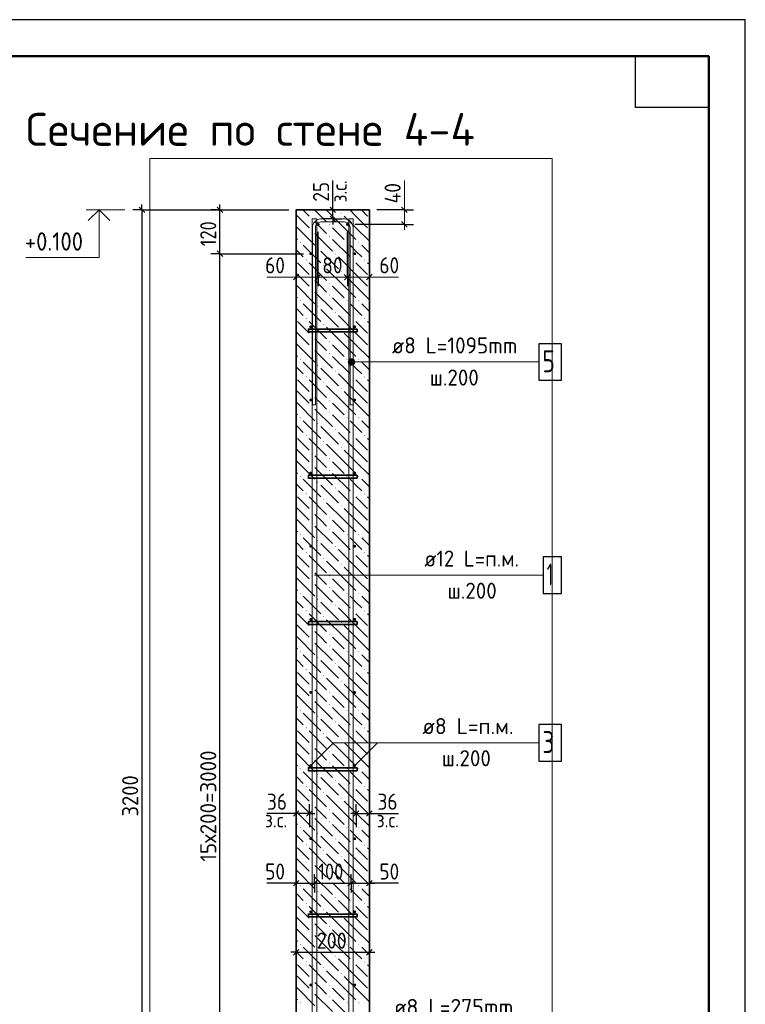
# Model space of a CAD drawing. Header units: millimetres. Extents: x 0 to 42000, y 0 to 29700.
# Tile 8 of 8: x 32083 to 42000, y 16235 to 29700. Entities that reach past the tile are written whole.
import ezdxf

# ---------------------------------------------------------------- set-up
doc = ezdxf.new("R2010")
doc.units = ezdxf.units.MM
for name, color, linetype, lineweight in [('Standard', 7, 'Continuous', 25), ('ЖБ Стена верхний уровень', 7, 'Continuous', 35), ('Заголовок чертежа', 7, 'Continuous', 25), ('Позиционная метка линия выноска', 7, 'Continuous', 13), ('Стена обрамление П-обр.', 7, 'Continuous', 35), ('Стена фоновая арматура У1', 7, 'Continuous', 18), ('Стена фоновая арматура Х1', 7, 'Continuous', 35), ('Стена фоновая затяжка С-обр.', 52, 'Continuous', 25)]:
    doc.layers.add(name, color=color, linetype=linetype, lineweight=lineweight)
doc.layers.add('Размерная выноска', color=7, linetype='Continuous')
doc.styles.add('ISOCPEUR', font='txt')

msp = doc.modelspace()

# ---------------------------------------------------------------- hatches: boundary and pattern name
at = {"layer": 'ЖБ Стена верхний уровень', "linetype": 'Continuous', "lineweight": 18, "transparency": 33554687}
for points in [[(36071, 26975), (36078, 26982), (36084, 26975), (36078, 26969)], [(36471, 27055), (36478, 27062), (36484, 27055), (36478, 27049)], [(36071, 26815), (36078, 26822), (36084, 26815), (36078, 26809)], [(36311, 26895), (36318, 26902), (36324, 26895), (36318, 26889)], [(35911, 26655), (35918, 26662), (35924, 26655), (35918, 26649)], [(36311, 26735), (36318, 26742), (36324, 26735), (36318, 26729)], [(36551, 26655), (36558, 26662), (36564, 26655), (36558, 26649)], [(36711, 26655), (36718, 26662), (36724, 26655), (36718, 26649)], [(36151, 26575), (36158, 26582), (36164, 26575), (36158, 26569)], [(35991, 26415), (35998, 26422), (36004, 26415), (35998, 26409)], [(36391, 26495), (36398, 26502), (36404, 26495), (36398, 26489)], [(36631, 26415), (36638, 26422), (36644, 26415), (36638, 26409)], [(36791, 26415), (36798, 26422), (36804, 26415), (36798, 26409)], [(36231, 26335), (36238, 26342), (36244, 26335), (36238, 26329)], [(36471, 26255), (36478, 26262), (36484, 26255), (36478, 26249)], [(36071, 26175), (36078, 26182), (36084, 26175), (36078, 26169)], [(36071, 26015), (36078, 26022), (36084, 26015), (36078, 26009)], [(36311, 26095), (36318, 26102), (36324, 26095), (36318, 26089)], [(35911, 25855), (35918, 25862), (35924, 25855), (35918, 25849)], [(36311, 25935), (36318, 25942), (36324, 25935), (36318, 25929)], [(36551, 25855), (36558, 25862), (36564, 25855), (36558, 25849)], [(36711, 25855), (36718, 25862), (36724, 25855), (36718, 25849)], [(36151, 25775), (36158, 25782), (36164, 25775), (36158, 25769)], [(35991, 25615), (35998, 25622), (36004, 25615), (35998, 25609)], [(36391, 25695), (36398, 25702), (36404, 25695), (36398, 25689)], [(36631, 25615), (36638, 25622), (36644, 25615), (36638, 25609)], [(36791, 25615), (36798, 25622), (36804, 25615), (36798, 25609)], [(36231, 25535), (36238, 25542), (36244, 25535), (36238, 25529)], [(36471, 25455), (36478, 25462), (36484, 25455), (36478, 25449)], [(36071, 25375), (36078, 25382), (36084, 25375), (36078, 25369)], [(36071, 25215), (36078, 25222), (36084, 25215), (36078, 25209)], [(36311, 25295), (36318, 25302), (36324, 25295), (36318, 25289)], [(35911, 25055), (35918, 25062), (35924, 25055), (35918, 25049)], [(36311, 25135), (36318, 25142), (36324, 25135), (36318, 25129)], [(36551, 25055), (36558, 25062), (36564, 25055), (36558, 25049)], [(36711, 25055), (36718, 25062), (36724, 25055), (36718, 25049)], [(36151, 24975), (36158, 24982), (36164, 24975), (36158, 24969)], [(35991, 24815), (35998, 24822), (36004, 24815), (35998, 24809)], [(36391, 24895), (36398, 24902), (36404, 24895), (36398, 24889)], [(36631, 24815), (36638, 24822), (36644, 24815), (36638, 24809)], [(36791, 24815), (36798, 24822), (36804, 24815), (36798, 24809)], [(36231, 24735), (36238, 24742), (36244, 24735), (36238, 24729)], [(36471, 24655), (36478, 24662), (36484, 24655), (36478, 24649)], [(36071, 24575), (36078, 24582), (36084, 24575), (36078, 24569)], [(36071, 24415), (36078, 24422), (36084, 24415), (36078, 24409)], [(36311, 24495), (36318, 24502), (36324, 24495), (36318, 24489)], [(35911, 24255), (35918, 24262), (35924, 24255), (35918, 24249)], [(36311, 24335), (36318, 24342), (36324, 24335), (36318, 24329)], [(36551, 24255), (36558, 24262), (36564, 24255), (36558, 24249)], [(36711, 24255), (36718, 24262), (36724, 24255), (36718, 24249)], [(36151, 24175), (36158, 24182), (36164, 24175), (36158, 24169)], [(35991, 24015), (35998, 24022), (36004, 24015), (35998, 24009)], [(36391, 24095), (36398, 24102), (36404, 24095), (36398, 24089)], [(36631, 24015), (36638, 24022), (36644, 24015), (36638, 24009)], [(36791, 24015), (36798, 24022), (36804, 24015), (36798, 24009)], [(36231, 23935), (36238, 23942), (36244, 23935), (36238, 23929)], [(36471, 23855), (36478, 23862), (36484, 23855), (36478, 23849)], [(36071, 23775), (36078, 23782), (36084, 23775), (36078, 23769)], [(36311, 23695), (36318, 23702), (36324, 23695), (36318, 23689)], [(36071, 23615), (36078, 23622), (36084, 23615), (36078, 23609)], [(35911, 23455), (35918, 23462), (35924, 23455), (35918, 23449)], [(36311, 23535), (36318, 23542), (36324, 23535), (36318, 23529)], [(36551, 23455), (36558, 23462), (36564, 23455), (36558, 23449)], [(36711, 23455), (36718, 23462), (36724, 23455), (36718, 23449)], [(36151, 23375), (36158, 23382), (36164, 23375), (36158, 23369)], [(36391, 23295), (36398, 23302), (36404, 23295), (36398, 23289)], [(35991, 23215), (35998, 23222), (36004, 23215), (35998, 23209)], [(36631, 23215), (36638, 23222), (36644, 23215), (36638, 23209)], [(36791, 23215), (36798, 23222), (36804, 23215), (36798, 23209)], [(36231, 23135), (36238, 23142), (36244, 23135), (36238, 23129)], [(36471, 23055), (36478, 23062), (36484, 23055), (36478, 23049)], [(36071, 22975), (36078, 22982), (36084, 22975), (36078, 22969)], [(36311, 22895), (36318, 22902), (36324, 22895), (36318, 22889)], [(36071, 22815), (36078, 22822), (36084, 22815), (36078, 22809)], [(35911, 22655), (35918, 22662), (35924, 22655), (35918, 22649)], [(36311, 22735), (36318, 22742), (36324, 22735), (36318, 22729)], [(36551, 22655), (36558, 22662), (36564, 22655), (36558, 22649)], [(36711, 22655), (36718, 22662), (36724, 22655), (36718, 22649)], [(36151, 22575), (36158, 22582), (36164, 22575), (36158, 22569)], [(36391, 22495), (36398, 22502), (36404, 22495), (36398, 22489)], [(35991, 22415), (35998, 22422), (36004, 22415), (35998, 22409)], [(36631, 22415), (36638, 22422), (36644, 22415), (36638, 22409)], [(36791, 22415), (36798, 22422), (36804, 22415), (36798, 22409)], [(36231, 22335), (36238, 22342), (36244, 22335), (36238, 22329)], [(36471, 22255), (36478, 22262), (36484, 22255), (36478, 22249)], [(36071, 22175), (36078, 22182), (36084, 22175), (36078, 22169)], [(36311, 22095), (36318, 22102), (36324, 22095), (36318, 22089)], [(36071, 22015), (36078, 22022), (36084, 22015), (36078, 22009)], [(35911, 21855), (35918, 21862), (35924, 21855), (35918, 21849)], [(36311, 21935), (36318, 21942), (36324, 21935), (36318, 21929)], [(36551, 21855), (36558, 21862), (36564, 21855), (36558, 21849)], [(36711, 21855), (36718, 21862), (36724, 21855), (36718, 21849)], [(36151, 21775), (36158, 21782), (36164, 21775), (36158, 21769)], [(36391, 21695), (36398, 21702), (36404, 21695), (36398, 21689)], [(35991, 21615), (35998, 21622), (36004, 21615), (35998, 21609)], [(36631, 21615), (36638, 21622), (36644, 21615), (36638, 21609)], [(36791, 21615), (36798, 21622), (36804, 21615), (36798, 21609)], [(36231, 21535), (36238, 21542), (36244, 21535), (36238, 21529)], [(36471, 21455), (36478, 21462), (36484, 21455), (36478, 21449)], [(36071, 21375), (36078, 21382), (36084, 21375), (36078, 21369)], [(36311, 21295), (36318, 21302), (36324, 21295), (36318, 21289)], [(36071, 21215), (36078, 21222), (36084, 21215), (36078, 21209)], [(36311, 21135), (36318, 21142), (36324, 21135), (36318, 21129)], [(35911, 21055), (35918, 21062), (35924, 21055), (35918, 21049)], [(36551, 21055), (36558, 21062), (36564, 21055), (36558, 21049)], [(36711, 21055), (36718, 21062), (36724, 21055), (36718, 21049)], [(36151, 20975), (36158, 20982), (36164, 20975), (36158, 20969)], [(36391, 20895), (36398, 20902), (36404, 20895), (36398, 20889)], [(35991, 20815), (35998, 20822), (36004, 20815), (35998, 20809)], [(36231, 20735), (36238, 20742), (36244, 20735), (36238, 20729)], [(36631, 20815), (36638, 20822), (36644, 20815), (36638, 20809)], [(36791, 20815), (36798, 20822), (36804, 20815), (36798, 20809)], [(36471, 20655), (36478, 20662), (36484, 20655), (36478, 20649)], [(36071, 20575), (36078, 20582), (36084, 20575), (36078, 20569)], [(36311, 20495), (36318, 20502), (36324, 20495), (36318, 20489)], [(36071, 20415), (36078, 20422), (36084, 20415), (36078, 20409)], [(36311, 20335), (36318, 20342), (36324, 20335), (36318, 20329)], [(35911, 20255), (35918, 20262), (35924, 20255), (35918, 20249)], [(36551, 20255), (36558, 20262), (36564, 20255), (36558, 20249)], [(36711, 20255), (36718, 20262), (36724, 20255), (36718, 20249)], [(36151, 20175), (36158, 20182), (36164, 20175), (36158, 20169)], [(36391, 20095), (36398, 20102), (36404, 20095), (36398, 20089)], [(35991, 20015), (35998, 20022), (36004, 20015), (35998, 20009)], [(36231, 19935), (36238, 19942), (36244, 19935), (36238, 19929)], [(36631, 20015), (36638, 20022), (36644, 20015), (36638, 20009)], [(36791, 20015), (36798, 20022), (36804, 20015), (36798, 20009)], [(36471, 19855), (36478, 19862), (36484, 19855), (36478, 19849)], [(36071, 19775), (36078, 19782), (36084, 19775), (36078, 19769)], [(36311, 19695), (36318, 19702), (36324, 19695), (36318, 19689)], [(36071, 19615), (36078, 19622), (36084, 19615), (36078, 19609)], [(36311, 19535), (36318, 19542), (36324, 19535), (36318, 19529)], [(35911, 19455), (35918, 19462), (35924, 19455), (35918, 19449)], [(36551, 19455), (36558, 19462), (36564, 19455), (36558, 19449)], [(36711, 19455), (36718, 19462), (36724, 19455), (36718, 19449)], [(36151, 19375), (36158, 19382), (36164, 19375), (36158, 19369)], [(36391, 19295), (36398, 19302), (36404, 19295), (36398, 19289)], [(35991, 19215), (35998, 19222), (36004, 19215), (35998, 19209)], [(36231, 19135), (36238, 19142), (36244, 19135), (36238, 19129)], [(36631, 19215), (36638, 19222), (36644, 19215), (36638, 19209)], [(36791, 19215), (36798, 19222), (36804, 19215), (36798, 19209)], [(36471, 19055), (36478, 19062), (36484, 19055), (36478, 19049)], [(36071, 18975), (36078, 18982), (36084, 18975), (36078, 18969)], [(36311, 18895), (36318, 18902), (36324, 18895), (36318, 18889)], [(36071, 18815), (36078, 18822), (36084, 18815), (36078, 18809)], [(36311, 18735), (36318, 18742), (36324, 18735), (36318, 18729)], [(35911, 18655), (35918, 18662), (35924, 18655), (35918, 18649)], [(36151, 18575), (36158, 18582), (36164, 18575), (36158, 18569)], [(36551, 18655), (36558, 18662), (36564, 18655), (36558, 18649)], [(36711, 18655), (36718, 18662), (36724, 18655), (36718, 18649)], [(36391, 18495), (36398, 18502), (36404, 18495), (36398, 18489)], [(35991, 18415), (35998, 18422), (36004, 18415), (35998, 18409)], [(36231, 18335), (36238, 18342), (36244, 18335), (36238, 18329)], [(36631, 18415), (36638, 18422), (36644, 18415), (36638, 18409)], [(36791, 18415), (36798, 18422), (36804, 18415), (36798, 18409)], [(36071, 18175), (36078, 18182), (36084, 18175), (36078, 18169)], [(36471, 18255), (36478, 18262), (36484, 18255), (36478, 18249)], [(36311, 18095), (36318, 18102), (36324, 18095), (36318, 18089)], [(36071, 18015), (36078, 18022), (36084, 18015), (36078, 18009)], [(36311, 17935), (36318, 17942), (36324, 17935), (36318, 17929)], [(35911, 17855), (35918, 17862), (35924, 17855), (35918, 17849)], [(36151, 17775), (36158, 17782), (36164, 17775), (36158, 17769)], [(36551, 17855), (36558, 17862), (36564, 17855), (36558, 17849)], [(36711, 17855), (36718, 17862), (36724, 17855), (36718, 17849)], [(36391, 17695), (36398, 17702), (36404, 17695), (36398, 17689)], [(35991, 17615), (35998, 17622), (36004, 17615), (35998, 17609)], [(36231, 17535), (36238, 17542), (36244, 17535), (36238, 17529)], [(36631, 17615), (36638, 17622), (36644, 17615), (36638, 17609)], [(36791, 17615), (36798, 17622), (36804, 17615), (36798, 17609)], [(36071, 17375), (36078, 17382), (36084, 17375), (36078, 17369)], [(36471, 17455), (36478, 17462), (36484, 17455), (36478, 17449)], [(36311, 17295), (36318, 17302), (36324, 17295), (36318, 17289)], [(36071, 17215), (36078, 17222), (36084, 17215), (36078, 17209)], [(36311, 17135), (36318, 17142), (36324, 17135), (36318, 17129)], [(35911, 17055), (35918, 17062), (35924, 17055), (35918, 17049)], [(36151, 16975), (36158, 16982), (36164, 16975), (36158, 16969)], [(36551, 17055), (36558, 17062), (36564, 17055), (36558, 17049)], [(36711, 17055), (36718, 17062), (36724, 17055), (36718, 17049)], [(36391, 16895), (36398, 16902), (36404, 16895), (36398, 16889)], [(35991, 16815), (35998, 16822), (36004, 16815), (35998, 16809)], [(36231, 16735), (36238, 16742), (36244, 16735), (36238, 16729)], [(36631, 16815), (36638, 16822), (36644, 16815), (36638, 16809)], [(36791, 16815), (36798, 16822), (36804, 16815), (36798, 16809)], [(36071, 16575), (36078, 16582), (36084, 16575), (36078, 16569)], [(36471, 16655), (36478, 16662), (36484, 16655), (36478, 16649)], [(36311, 16495), (36318, 16502), (36324, 16495), (36318, 16489)], [(36071, 16415), (36078, 16422), (36084, 16415), (36078, 16409)], [(36311, 16335), (36318, 16342), (36324, 16335), (36318, 16329)], [(35911, 16255), (35918, 16262), (35924, 16255), (35918, 16249)], [(36551, 16255), (36558, 16262), (36564, 16255), (36558, 16249)], [(36711, 16255), (36718, 16262), (36724, 16255), (36718, 16249)]]:
    msp.add_hatch(color=7, dxfattribs=at).paths.add_polyline_path(points, flags=16)
at = {"layer": 'Позиционная метка линия выноска', "linetype": 'Continuous', "lineweight": 13, "transparency": 33554687}
for points in [[(36597, 24980), (36597, 25058), (36580, 25041)], [(36619, 24974), (36619, 25064), (36597, 25058)], [(36619, 24974), (36597, 25058), (36597, 24980)], [(36642, 24980), (36642, 25058), (36619, 25064)], [(36642, 24980), (36619, 25064), (36619, 24974)], [(36658, 24996), (36658, 25041), (36642, 25058)], [(36658, 24996), (36642, 25058), (36642, 24980)], [(36580, 24996), (36580, 25041), (36574, 25019)], [(36597, 24980), (36580, 25041), (36580, 24996)], [(36658, 25041), (36658, 24996), (36664, 25019)]]:
    msp.add_hatch(color=7, dxfattribs=at).paths.add_polyline_path(points)
at = {"layer": 'Стена фоновая арматура У1', "linetype": 'Continuous', "lineweight": 13, "transparency": 33554687}
for points in [[(36182, 26900), (36180, 26908), (36176, 26914), (36169, 26918), (36162, 26920), (36154, 26918), (36147, 26914), (36143, 26908), (36142, 26900), (36143, 26892), (36147, 26886), (36154, 26882), (36162, 26880), (36169, 26882), (36176, 26886), (36180, 26892)], [(36582, 26900), (36580, 26908), (36576, 26914), (36569, 26918), (36562, 26920), (36554, 26918), (36547, 26914), (36543, 26908), (36542, 26900), (36543, 26892), (36547, 26886), (36554, 26882), (36562, 26880), (36569, 26882), (36576, 26886), (36580, 26892)], [(36082, 26500), (36080, 26508), (36076, 26514), (36069, 26518), (36062, 26520), (36054, 26518), (36047, 26514), (36043, 26508), (36042, 26500), (36043, 26492), (36047, 26486), (36054, 26482), (36062, 26480), (36069, 26482), (36076, 26486), (36080, 26492)], [(36682, 26500), (36680, 26508), (36676, 26514), (36669, 26518), (36662, 26520), (36654, 26518), (36647, 26514), (36643, 26508), (36642, 26500), (36643, 26492), (36647, 26486), (36654, 26482), (36662, 26480), (36669, 26482), (36676, 26486), (36680, 26492)], [(36082, 25500), (36080, 25508), (36076, 25514), (36069, 25518), (36062, 25520), (36054, 25518), (36047, 25514), (36043, 25508), (36042, 25500), (36043, 25492), (36047, 25486), (36054, 25482), (36062, 25480), (36069, 25482), (36076, 25486), (36080, 25492)], [(36682, 25500), (36680, 25508), (36676, 25514), (36669, 25518), (36662, 25520), (36654, 25518), (36647, 25514), (36643, 25508), (36642, 25500), (36643, 25492), (36647, 25486), (36654, 25482), (36662, 25480), (36669, 25482), (36676, 25486), (36680, 25492)], [(36082, 24500), (36080, 24508), (36076, 24514), (36069, 24518), (36062, 24520), (36054, 24518), (36047, 24514), (36043, 24508), (36042, 24500), (36043, 24492), (36047, 24486), (36054, 24482), (36062, 24480), (36069, 24482), (36076, 24486), (36080, 24492)], [(36682, 24500), (36680, 24508), (36676, 24514), (36669, 24518), (36662, 24520), (36654, 24518), (36647, 24514), (36643, 24508), (36642, 24500), (36643, 24492), (36647, 24486), (36654, 24482), (36662, 24480), (36669, 24482), (36676, 24486), (36680, 24492)], [(36082, 23500), (36080, 23508), (36076, 23514), (36069, 23518), (36062, 23520), (36054, 23518), (36047, 23514), (36043, 23508), (36042, 23500), (36043, 23492), (36047, 23486), (36054, 23482), (36062, 23480), (36069, 23482), (36076, 23486), (36080, 23492)], [(36682, 23500), (36680, 23508), (36676, 23514), (36669, 23518), (36662, 23520), (36654, 23518), (36647, 23514), (36643, 23508), (36642, 23500), (36643, 23492), (36647, 23486), (36654, 23482), (36662, 23480), (36669, 23482), (36676, 23486), (36680, 23492)], [(36082, 22500), (36080, 22508), (36076, 22514), (36069, 22518), (36062, 22520), (36054, 22518), (36047, 22514), (36043, 22508), (36042, 22500), (36043, 22492), (36047, 22486), (36054, 22482), (36062, 22480), (36069, 22482), (36076, 22486), (36080, 22492)], [(36682, 22500), (36680, 22508), (36676, 22514), (36669, 22518), (36662, 22520), (36654, 22518), (36647, 22514), (36643, 22508), (36642, 22500), (36643, 22492), (36647, 22486), (36654, 22482), (36662, 22480), (36669, 22482), (36676, 22486), (36680, 22492)], [(36082, 21500), (36080, 21508), (36076, 21514), (36069, 21518), (36062, 21520), (36054, 21518), (36047, 21514), (36043, 21508), (36042, 21500), (36043, 21492), (36047, 21486), (36054, 21482), (36062, 21480), (36069, 21482), (36076, 21486), (36080, 21492)], [(36682, 21500), (36680, 21508), (36676, 21514), (36669, 21518), (36662, 21520), (36654, 21518), (36647, 21514), (36643, 21508), (36642, 21500), (36643, 21492), (36647, 21486), (36654, 21482), (36662, 21480), (36669, 21482), (36676, 21486), (36680, 21492)], [(36082, 20500), (36080, 20508), (36076, 20514), (36069, 20518), (36062, 20520), (36054, 20518), (36047, 20514), (36043, 20508), (36042, 20500), (36043, 20492), (36047, 20486), (36054, 20482), (36062, 20480), (36069, 20482), (36076, 20486), (36080, 20492)], [(36682, 20500), (36680, 20508), (36676, 20514), (36669, 20518), (36662, 20520), (36654, 20518), (36647, 20514), (36643, 20508), (36642, 20500), (36643, 20492), (36647, 20486), (36654, 20482), (36662, 20480), (36669, 20482), (36676, 20486), (36680, 20492)], [(36082, 19500), (36080, 19508), (36076, 19514), (36069, 19518), (36062, 19520), (36054, 19518), (36047, 19514), (36043, 19508), (36042, 19500), (36043, 19492), (36047, 19486), (36054, 19482), (36062, 19480), (36069, 19482), (36076, 19486), (36080, 19492)], [(36682, 19500), (36680, 19508), (36676, 19514), (36669, 19518), (36662, 19520), (36654, 19518), (36647, 19514), (36643, 19508), (36642, 19500), (36643, 19492), (36647, 19486), (36654, 19482), (36662, 19480), (36669, 19482), (36676, 19486), (36680, 19492)], [(36082, 18500), (36080, 18508), (36076, 18514), (36069, 18518), (36062, 18520), (36054, 18518), (36047, 18514), (36043, 18508), (36042, 18500), (36043, 18492), (36047, 18486), (36054, 18482), (36062, 18480), (36069, 18482), (36076, 18486), (36080, 18492)], [(36682, 18500), (36680, 18508), (36676, 18514), (36669, 18518), (36662, 18520), (36654, 18518), (36647, 18514), (36643, 18508), (36642, 18500), (36643, 18492), (36647, 18486), (36654, 18482), (36662, 18480), (36669, 18482), (36676, 18486), (36680, 18492)], [(36082, 17500), (36080, 17508), (36076, 17514), (36069, 17518), (36062, 17520), (36054, 17518), (36047, 17514), (36043, 17508), (36042, 17500), (36043, 17492), (36047, 17486), (36054, 17482), (36062, 17480), (36069, 17482), (36076, 17486), (36080, 17492)], [(36682, 17500), (36680, 17508), (36676, 17514), (36669, 17518), (36662, 17520), (36654, 17518), (36647, 17514), (36643, 17508), (36642, 17500), (36643, 17492), (36647, 17486), (36654, 17482), (36662, 17480), (36669, 17482), (36676, 17486), (36680, 17492)], [(36082, 16500), (36080, 16508), (36076, 16514), (36069, 16518), (36062, 16520), (36054, 16518), (36047, 16514), (36043, 16508), (36042, 16500), (36043, 16492), (36047, 16486), (36054, 16482), (36062, 16480), (36069, 16482), (36076, 16486), (36080, 16492)], [(36682, 16500), (36680, 16508), (36676, 16514), (36669, 16518), (36662, 16520), (36654, 16518), (36647, 16514), (36643, 16508), (36642, 16500), (36643, 16492), (36647, 16486), (36654, 16482), (36662, 16480), (36669, 16482), (36676, 16486), (36680, 16492)]]:
    msp.add_hatch(color=7, dxfattribs=at).paths.add_polyline_path(points)

# ---------------------------------------------------------------- linework, layer by layer
at = {"layer": 'Standard', "color": 7, "linetype": 'Continuous', "lineweight": 35, "transparency": 33554687}
for p, q in [((41500, 27600), (41500, 20500)), ((41500, 27200), (41500, 20100))]:
    msp.add_line(p, q, dxfattribs=at)
at = {"layer": 'Standard', "color": 7, "linetype": 'Continuous', "lineweight": 13, "transparency": 33554687}
for p, q in [((33522, 27100), (32992, 27100)), ((37340, 27100), (37340, 27175)), ((37340, 26900), (37340, 26825)), ((35862, 26181), (35787, 26181)), ((35862, 26181), (36162, 26181)), ((36162, 26181), (36562, 26181)), ((36562, 26181), (36862, 26181)), ((36862, 26181), (36937, 26181))]:
    msp.add_line(p, q, dxfattribs=at)
at = {"layer": 'Standard', "color": 7, "linetype": 'Continuous', "lineweight": -3, "transparency": 33554687}
for p, q in [((33753, 27100), (33628, 27100)), ((33753, 27100), (33753, 27175)), ((33753, 27100), (33878, 27100)), ((33753, 27100), (35762, 27100)), ((34820, 27100), (34695, 27100)), ((34820, 27100), (34820, 27175)), ((34820, 27100), (34945, 27100)), ((34820, 27100), (35762, 27100)), ((34820, 26500), (34820, 27100)), ((36362, 27100), (36237, 27100)), ((36362, 27100), (36362, 27175)), ((36362, 27100), (36487, 27100)), ((36362, 27100), (36362, 27100)), ((36362, 26975), (36362, 27100)), ((37340, 27100), (36962, 27100)), ((37340, 27100), (37215, 27100)), ((37340, 27100), (37465, 27100)), ((36362, 26975), (36237, 26975)), ((36362, 26975), (36487, 26975)), ((36362, 26975), (36427, 26975)), ((36362, 26975), (36362, 26900)), ((37340, 26900), (36662, 26900)), ((37340, 26900), (37215, 26900)), ((37340, 26900), (37465, 26900)), ((34820, 26500), (34695, 26500)), ((34820, 26500), (34945, 26500)), ((34820, 26500), (35962, 26500)), ((34820, 11500), (34820, 26500)), ((35862, 26181), (35862, 26306)), ((36162, 26181), (36162, 26306)), ((36562, 26181), (36562, 26306)), ((36862, 26181), (36862, 26306)), ((35862, 26181), (35862, 26056)), ((35862, 26181), (35862, 26181)), ((36162, 26181), (36162, 26056)), ((36562, 26181), (36562, 26056)), ((36862, 26181), (36862, 26056)), ((36862, 26181), (36862, 26181)), ((35862, 18846), (35862, 18971)), ((36042, 18846), (36042, 18971)), ((36682, 18846), (36682, 18971)), ((36862, 18846), (36862, 18971)), ((35862, 18846), (35787, 18846)), ((35862, 18846), (35862, 18721)), ((35862, 18846), (35862, 18846)), ((36042, 18846), (35862, 18846)), ((36042, 18846), (36042, 18721)), ((36042, 18846), (36042, 18658)), ((36042, 18846), (36117, 18846)), ((36682, 18846), (36607, 18846)), ((36682, 18846), (36682, 18721)), ((36682, 18846), (36682, 18658)), ((36682, 18846), (36862, 18846)), ((36862, 18846), (36862, 18721)), ((36862, 18846), (36862, 18846)), ((36862, 18846), (36937, 18846)), ((35862, 17891), (35862, 18016)), ((36112, 17891), (36112, 18016)), ((36612, 17891), (36612, 18016)), ((36862, 17891), (36862, 18016)), ((35862, 17891), (35787, 17891)), ((35862, 17891), (35862, 17766)), ((35862, 17891), (35862, 17891)), ((35862, 17891), (36112, 17891)), ((36112, 17891), (36112, 17766)), ((36112, 17891), (36112, 17891)), ((36112, 17891), (36612, 17891)), ((36612, 17891), (36612, 17766)), ((36612, 17891), (36612, 17891)), ((36612, 17891), (36862, 17891)), ((36862, 17891), (36862, 17766)), ((36862, 17891), (36862, 17891)), ((36862, 17891), (36937, 17891)), ((35862, 16946), (35862, 17071)), ((36862, 16946), (36862, 17071)), ((35862, 16946), (35787, 16946)), ((35862, 16946), (35862, 16821)), ((35862, 16946), (35862, 16946)), ((35862, 16946), (36862, 16946)), ((36862, 16946), (36862, 16821)), ((36862, 16946), (36862, 16946)), ((36862, 16946), (36937, 16946))]:
    msp.add_line(p, q, dxfattribs=at)
at = {"layer": 'Standard', "color": 7, "linetype": 'Continuous', "lineweight": 25, "transparency": 33554687}
for p, q in [((33716, 27138), (33791, 27063)), ((34858, 27063), (34783, 27138)), ((36399, 27063), (36324, 27138)), ((37377, 27063), (37302, 27138)), ((36399, 26938), (36324, 27012)), ((37377, 26863), (37302, 26938)), ((34858, 26463), (34783, 26538)), ((35824, 26143), (35899, 26218)), ((36124, 26143), (36199, 26218)), ((36524, 26143), (36599, 26218)), ((36824, 26143), (36899, 26218)), ((35899, 18883), (35824, 18808)), ((36079, 18883), (36004, 18808)), ((36644, 18808), (36719, 18883)), ((36824, 18808), (36899, 18883)), ((35824, 17854), (35899, 17929)), ((36074, 17854), (36149, 17929)), ((36574, 17854), (36649, 17929)), ((36824, 17854), (36899, 17929)), ((35824, 16908), (35899, 16983)), ((36824, 16908), (36899, 16983))]:
    msp.add_line(p, q, dxfattribs=at)
at = {"layer": 'Standard', "color": 7, "linetype": 'Continuous', "lineweight": 50, "transparency": 33554687}
msp.add_line((41500, 27100), (41500, 23200), dxfattribs=at)
at = {"layer": 'Standard', "color": 7, "linetype": 'Continuous', "lineweight": 25, "transparency": 33554687}
for points in [[(0, 0), (42000, 0), (42000, 29700), (0, 29700), (0, 0)], [(41500, 29200), (41500, 28500), (40500, 28500), (40500, 29200), (41500, 29200)]]:
    msp.add_lwpolyline(points, close=True, dxfattribs=at)
at = {"layer": 'Standard', "color": 7, "linetype": 'Continuous', "lineweight": 50, "transparency": 33554687}
msp.add_lwpolyline([(2000, 29200), (41500, 29200), (41500, 500), (2000, 500), (2000, 29200)], close=True, dxfattribs=at)
at = {"layer": 'Standard', "color": 7, "linetype": 'Continuous', "lineweight": 13, "transparency": 33554687}
for points in [[(41500, 29200), (23000, 29200), (23000, 6000), (41500, 6000), (41500, 29200)], [(33167, 27100), (33167, 26450), (32167, 26450)], [(37340, 26900), (37340, 27097), (37340, 27097), (37340, 27100)]]:
    msp.add_lwpolyline(points, dxfattribs=at)
at = {"layer": 'Standard', "color": 254, "linetype": 'Continuous', "lineweight": 13, "true_color": 0xc4c4ff, "transparency": 33554687}
msp.add_lwpolyline([(33862, 7545), (39362, 7545), (39362, 27800), (33862, 27800), (33862, 7545)], dxfattribs=at)
at = {"layer": 'Standard', "color": 7, "linetype": 'Continuous', "lineweight": 35, "transparency": 33554687}
msp.add_lwpolyline([(33315, 26952), (33167, 27100), (33018, 26952)], dxfattribs=at)
at = {"layer": 'Standard', "color": 7, "linetype": 'Continuous', "lineweight": -3, "transparency": 33554687}
for points in [[(33753, 27100), (33753, 18746), (33753, 18746), (33753, 11100)], [(36162, 26181), (36162, 26198), (36162, 26198), (36162, 26198), (36162, 26198), (36162, 26571), (36162, 26571), (36162, 26800)], [(36562, 26181), (36562, 26198), (36562, 26198), (36562, 26768), (36562, 26768), (36562, 26800)]]:
    msp.add_lwpolyline(points, dxfattribs=at)
at = {"layer": 'ЖБ Стена верхний уровень', "color": 7, "linetype": 'Continuous', "lineweight": 35, "transparency": 33554687}
for p, q in [((35862, 27100), (35862, 11100)), ((36862, 27100), (35862, 27100)), ((36862, 11100), (36862, 27100))]:
    msp.add_line(p, q, dxfattribs=at)
at = {"layer": 'ЖБ Стена верхний уровень', "color": 9, "linetype": 'Continuous', "lineweight": 18, "true_color": 0xc7c7c7, "transparency": 33554687}
for p, q in [((35953, 27100), (36038, 27015)), ((36113, 27100), (36278, 26935)), ((36518, 26855), (36278, 27095)), ((36433, 27100), (36438, 27095)), ((36678, 27015), (36593, 27100)), ((36753, 27100), (36838, 27015)), ((35878, 27015), (35862, 27031)), ((35878, 27015), (36038, 26855)), ((36198, 26855), (36118, 26935)), ((36518, 27015), (36678, 26855)), ((36678, 27015), (36838, 26855)), ((35862, 26871), (35878, 26855)), ((35878, 26855), (36118, 26615)), ((36278, 26775), (36198, 26855)), ((36358, 26855), (36518, 26695)), ((36518, 26855), (36678, 26695)), ((36678, 26855), (36862, 26671)), ((35862, 26711), (35878, 26695)), ((36118, 26775), (36358, 26535)), ((36358, 26695), (36598, 26455)), ((35878, 26535), (35862, 26551)), ((35958, 26455), (35878, 26535)), ((35958, 26615), (36198, 26375)), ((36198, 26535), (36438, 26295)), ((36678, 26535), (36598, 26615)), ((36758, 26455), (36678, 26535)), ((36758, 26615), (36862, 26511)), ((36678, 26215), (36438, 26455)), ((35878, 26375), (36038, 26215)), ((36038, 26375), (36278, 26135)), ((36518, 26055), (36278, 26295)), ((36678, 26375), (36838, 26215)), ((36838, 26375), (36862, 26351)), ((35878, 26215), (35862, 26231)), ((35878, 26215), (36038, 26055)), ((36198, 26055), (36118, 26135)), ((36518, 26215), (36678, 26055)), ((36678, 26215), (36838, 26055)), ((35862, 26071), (35878, 26055)), ((35878, 26055), (36118, 25815)), ((36278, 25975), (36198, 26055)), ((36358, 26055), (36518, 25895)), ((36518, 26055), (36678, 25895)), ((36678, 26055), (36862, 25871)), ((35862, 25911), (35878, 25895)), ((36118, 25975), (36358, 25735)), ((36358, 25895), (36598, 25655)), ((35878, 25735), (35862, 25751)), ((35958, 25655), (35878, 25735)), ((35958, 25815), (36198, 25575)), ((36198, 25735), (36438, 25495)), ((36678, 25735), (36598, 25815)), ((36758, 25655), (36678, 25735)), ((36758, 25815), (36862, 25711)), ((36678, 25415), (36438, 25655)), ((35878, 25575), (36038, 25415)), ((36038, 25575), (36278, 25335)), ((36518, 25255), (36278, 25495)), ((36678, 25575), (36838, 25415)), ((36838, 25575), (36862, 25551)), ((35878, 25415), (35862, 25431)), ((35878, 25415), (36038, 25255)), ((36198, 25255), (36118, 25335)), ((36518, 25415), (36678, 25255)), ((36678, 25415), (36838, 25255)), ((35862, 25271), (35878, 25255)), ((35878, 25255), (36118, 25015)), ((36278, 25175), (36198, 25255)), ((36358, 25255), (36518, 25095)), ((36518, 25255), (36678, 25095)), ((36678, 25255), (36862, 25071)), ((35862, 25111), (35878, 25095)), ((36118, 25175), (36358, 24935)), ((36358, 25095), (36598, 24855)), ((35878, 24935), (35862, 24951)), ((35958, 24855), (35878, 24935)), ((35958, 25015), (36198, 24775)), ((36198, 24935), (36438, 24695)), ((36678, 24935), (36598, 25015)), ((36758, 24855), (36678, 24935)), ((36758, 25015), (36862, 24911)), ((35878, 24775), (36038, 24615)), ((36038, 24775), (36278, 24535)), ((36678, 24615), (36438, 24855)), ((36678, 24775), (36838, 24615)), ((36838, 24775), (36862, 24751)), ((36518, 24455), (36278, 24695)), ((35878, 24615), (35862, 24631)), ((35878, 24615), (36038, 24455)), ((36198, 24455), (36118, 24535)), ((36518, 24615), (36678, 24455)), ((36678, 24615), (36838, 24455)), ((35862, 24471), (35878, 24455)), ((35878, 24455), (36118, 24215)), ((36118, 24375), (36358, 24135)), ((36278, 24375), (36198, 24455)), ((36358, 24455), (36518, 24295)), ((36518, 24455), (36678, 24295)), ((36678, 24455), (36862, 24271)), ((35862, 24311), (35878, 24295)), ((36358, 24295), (36598, 24055)), ((35878, 24135), (35862, 24151)), ((35958, 24055), (35878, 24135)), ((35958, 24215), (36198, 23975)), ((36198, 24135), (36438, 23895)), ((36678, 24135), (36598, 24215)), ((36758, 24055), (36678, 24135)), ((36758, 24215), (36862, 24111)), ((35878, 23975), (36038, 23815)), ((36038, 23975), (36278, 23735)), ((36678, 23815), (36438, 24055)), ((36678, 23975), (36838, 23815)), ((36838, 23975), (36862, 23951)), ((36518, 23655), (36278, 23895)), ((35878, 23815), (35862, 23831)), ((35878, 23815), (36038, 23655)), ((36198, 23655), (36118, 23735)), ((36518, 23815), (36678, 23655)), ((36678, 23815), (36838, 23655)), ((35862, 23671), (35878, 23655)), ((35878, 23655), (36118, 23415)), ((36118, 23575), (36358, 23335)), ((36278, 23575), (36198, 23655)), ((36358, 23655), (36518, 23495)), ((36518, 23655), (36678, 23495)), ((36678, 23655), (36862, 23471)), ((35862, 23511), (35878, 23495)), ((36358, 23495), (36598, 23255)), ((35878, 23335), (35862, 23351)), ((35958, 23255), (35878, 23335)), ((35958, 23415), (36198, 23175)), ((36198, 23335), (36438, 23095)), ((36678, 23335), (36598, 23415)), ((36758, 23255), (36678, 23335)), ((36758, 23415), (36862, 23311)), ((35878, 23175), (36038, 23015)), ((36038, 23175), (36278, 22935)), ((36678, 23015), (36438, 23255)), ((36678, 23175), (36838, 23015)), ((36838, 23175), (36862, 23151)), ((35878, 23015), (35862, 23031)), ((36518, 22855), (36278, 23095)), ((35878, 23015), (36038, 22855)), ((36198, 22855), (36118, 22935)), ((36518, 23015), (36678, 22855)), ((36678, 23015), (36838, 22855)), ((35862, 22871), (35878, 22855)), ((35878, 22855), (36118, 22615)), ((36118, 22775), (36358, 22535)), ((36278, 22775), (36198, 22855)), ((36358, 22855), (36518, 22695)), ((36518, 22855), (36678, 22695)), ((36678, 22855), (36862, 22671)), ((35862, 22711), (35878, 22695)), ((36358, 22695), (36598, 22455)), ((35878, 22535), (35862, 22551)), ((35958, 22455), (35878, 22535)), ((35958, 22615), (36198, 22375)), ((36198, 22535), (36438, 22295)), ((36678, 22535), (36598, 22615)), ((36758, 22455), (36678, 22535)), ((36758, 22615), (36862, 22511)), ((35878, 22375), (36038, 22215)), ((36038, 22375), (36278, 22135)), ((36678, 22215), (36438, 22455)), ((36678, 22375), (36838, 22215)), ((36838, 22375), (36862, 22351)), ((35878, 22215), (35862, 22231)), ((36518, 22055), (36278, 22295)), ((35878, 22215), (36038, 22055)), ((36198, 22055), (36118, 22135)), ((36518, 22215), (36678, 22055)), ((36678, 22215), (36838, 22055)), ((35862, 22071), (35878, 22055)), ((35878, 22055), (36118, 21815)), ((36118, 21975), (36358, 21735)), ((36278, 21975), (36198, 22055)), ((36358, 22055), (36518, 21895)), ((36518, 22055), (36678, 21895)), ((36678, 22055), (36862, 21871)), ((35862, 21911), (35878, 21895)), ((35958, 21815), (36198, 21575)), ((36358, 21895), (36598, 21655)), ((36678, 21735), (36598, 21815)), ((36758, 21815), (36862, 21711)), ((35878, 21735), (35862, 21751)), ((35958, 21655), (35878, 21735)), ((36198, 21735), (36438, 21495)), ((36758, 21655), (36678, 21735)), ((35878, 21575), (36038, 21415)), ((36038, 21575), (36278, 21335)), ((36678, 21415), (36438, 21655)), ((36678, 21575), (36838, 21415)), ((36838, 21575), (36862, 21551)), ((35878, 21415), (35862, 21431)), ((35878, 21415), (36038, 21255)), ((36518, 21255), (36278, 21495)), ((36518, 21415), (36678, 21255)), ((36678, 21415), (36838, 21255)), ((36198, 21255), (36118, 21335)), ((35862, 21271), (35878, 21255)), ((35878, 21255), (36118, 21015)), ((36118, 21175), (36358, 20935)), ((36278, 21175), (36198, 21255)), ((36358, 21255), (36518, 21095)), ((36518, 21255), (36678, 21095)), ((36678, 21255), (36862, 21071)), ((35862, 21111), (35878, 21095)), ((35958, 21015), (36198, 20775)), ((36358, 21095), (36598, 20855)), ((36678, 20935), (36598, 21015)), ((36758, 21015), (36862, 20911)), ((35878, 20935), (35862, 20951)), ((35958, 20855), (35878, 20935)), ((36198, 20935), (36438, 20695)), ((36758, 20855), (36678, 20935)), ((35878, 20775), (36038, 20615)), ((36038, 20775), (36278, 20535)), ((36678, 20615), (36438, 20855)), ((36678, 20775), (36838, 20615)), ((36838, 20775), (36862, 20751)), ((35878, 20615), (35862, 20631)), ((35878, 20615), (36038, 20455)), ((36518, 20455), (36278, 20695)), ((36518, 20615), (36678, 20455)), ((36678, 20615), (36838, 20455)), ((35862, 20471), (35878, 20455)), ((36198, 20455), (36118, 20535)), ((35878, 20455), (36118, 20215)), ((36118, 20375), (36358, 20135)), ((36278, 20375), (36198, 20455)), ((36358, 20455), (36518, 20295)), ((36518, 20455), (36678, 20295)), ((36678, 20455), (36862, 20271)), ((35862, 20311), (35878, 20295)), ((35958, 20215), (36198, 19975)), ((36358, 20295), (36598, 20055)), ((36678, 20135), (36598, 20215)), ((36758, 20215), (36862, 20111)), ((35878, 20135), (35862, 20151)), ((35958, 20055), (35878, 20135)), ((36198, 20135), (36438, 19895)), ((36758, 20055), (36678, 20135)), ((35878, 19975), (36038, 19815)), ((36038, 19975), (36278, 19735)), ((36678, 19815), (36438, 20055)), ((36678, 19975), (36838, 19815)), ((36838, 19975), (36862, 19951)), ((35878, 19815), (35862, 19831)), ((35878, 19815), (36038, 19655)), ((36518, 19655), (36278, 19895)), ((36518, 19815), (36678, 19655)), ((36678, 19815), (36838, 19655)), ((35862, 19671), (35878, 19655)), ((36198, 19655), (36118, 19735)), ((35878, 19655), (36118, 19415)), ((36118, 19575), (36358, 19335)), ((36278, 19575), (36198, 19655)), ((36358, 19655), (36518, 19495)), ((36518, 19655), (36678, 19495)), ((36678, 19655), (36862, 19471)), ((35862, 19511), (35878, 19495)), ((35958, 19415), (36198, 19175)), ((36358, 19495), (36598, 19255)), ((36678, 19335), (36598, 19415)), ((36758, 19415), (36862, 19311)), ((35878, 19335), (35862, 19351)), ((35958, 19255), (35878, 19335)), ((36198, 19335), (36438, 19095)), ((36678, 19015), (36438, 19255)), ((36758, 19255), (36678, 19335)), ((35878, 19175), (36038, 19015)), ((36038, 19175), (36278, 18935)), ((36678, 19175), (36838, 19015)), ((36838, 19175), (36862, 19151)), ((35878, 19015), (35862, 19031)), ((35878, 19015), (36038, 18855)), ((36518, 18855), (36278, 19095)), ((36518, 19015), (36678, 18855)), ((36678, 19015), (36838, 18855)), ((35862, 18871), (35878, 18855)), ((35878, 18855), (36118, 18615)), ((36198, 18855), (36118, 18935)), ((36278, 18775), (36198, 18855)), ((36358, 18855), (36518, 18695)), ((36518, 18855), (36678, 18695)), ((36678, 18855), (36862, 18671)), ((36118, 18775), (36358, 18535)), ((35862, 18711), (35878, 18695)), ((35958, 18615), (36198, 18375)), ((36358, 18695), (36598, 18455)), ((36678, 18535), (36598, 18615)), ((36758, 18615), (36862, 18511)), ((35878, 18535), (35862, 18551)), ((35958, 18455), (35878, 18535)), ((36198, 18535), (36438, 18295)), ((36678, 18215), (36438, 18455)), ((36758, 18455), (36678, 18535)), ((35878, 18375), (36038, 18215)), ((36038, 18375), (36278, 18135)), ((36678, 18375), (36838, 18215)), ((36838, 18375), (36862, 18351)), ((35878, 18215), (35862, 18231)), ((35878, 18215), (36038, 18055)), ((36518, 18055), (36278, 18295)), ((36518, 18215), (36678, 18055)), ((36678, 18215), (36838, 18055)), ((35862, 18071), (35878, 18055)), ((35878, 18055), (36118, 17815)), ((36198, 18055), (36118, 18135)), ((36278, 17975), (36198, 18055)), ((36358, 18055), (36518, 17895)), ((36518, 18055), (36678, 17895)), ((36678, 18055), (36862, 17871)), ((35862, 17911), (35878, 17895)), ((36118, 17975), (36358, 17735)), ((35958, 17815), (36198, 17575)), ((36358, 17895), (36598, 17655)), ((36678, 17735), (36598, 17815)), ((36758, 17815), (36862, 17711)), ((35878, 17735), (35862, 17751)), ((35958, 17655), (35878, 17735)), ((36198, 17735), (36438, 17495)), ((36678, 17415), (36438, 17655)), ((36758, 17655), (36678, 17735)), ((35878, 17575), (36038, 17415)), ((36038, 17575), (36278, 17335)), ((36678, 17575), (36838, 17415)), ((36838, 17575), (36862, 17551)), ((35878, 17415), (35862, 17431)), ((35878, 17415), (36038, 17255)), ((36518, 17255), (36278, 17495)), ((36518, 17415), (36678, 17255)), ((36678, 17415), (36838, 17255)), ((35862, 17271), (35878, 17255)), ((35878, 17255), (36118, 17015)), ((36198, 17255), (36118, 17335)), ((36278, 17175), (36198, 17255)), ((36358, 17255), (36518, 17095)), ((36518, 17255), (36678, 17095)), ((36678, 17255), (36862, 17071)), ((35862, 17111), (35878, 17095)), ((36118, 17175), (36358, 16935)), ((35958, 17015), (36198, 16775)), ((36358, 17095), (36598, 16855)), ((36678, 16935), (36598, 17015)), ((36758, 17015), (36862, 16911)), ((35878, 16935), (35862, 16951)), ((35958, 16855), (35878, 16935)), ((36198, 16935), (36438, 16695)), ((36678, 16615), (36438, 16855)), ((36758, 16855), (36678, 16935)), ((35878, 16775), (36038, 16615)), ((36038, 16775), (36278, 16535)), ((36678, 16775), (36838, 16615)), ((36838, 16775), (36862, 16751)), ((35878, 16615), (35862, 16631)), ((35878, 16615), (36038, 16455)), ((36518, 16455), (36278, 16695)), ((36518, 16615), (36678, 16455)), ((36678, 16615), (36838, 16455)), ((35862, 16471), (35878, 16455)), ((35878, 16455), (36118, 16215)), ((36198, 16455), (36118, 16535)), ((36278, 16375), (36198, 16455)), ((36358, 16455), (36518, 16295)), ((36518, 16455), (36678, 16295)), ((36678, 16455), (36862, 16271)), ((35862, 16311), (35878, 16295)), ((36118, 16375), (36358, 16135)), ((36358, 16295), (36598, 16055))]:
    msp.add_line(p, q, dxfattribs=at)
at = {"layer": 'Позиционная метка линия выноска', "color": 7, "linetype": 'Continuous', "lineweight": 13, "transparency": 33554687}
for p, q in [((36619, 25064), (36619, 25064)), ((36574, 25019), (36574, 25019)), ((39169, 25019), (36619, 25019)), ((36619, 24974), (36619, 24974)), ((36664, 25019), (36664, 25019)), ((36112, 22102), (39237, 22102))]:
    msp.add_line(p, q, dxfattribs=at)
for points in [[(39177, 19812), (36374, 19812), (36062, 19500)], [(39177, 19812), (36974, 19812), (36662, 19500)]]:
    msp.add_lwpolyline(points, dxfattribs=at)
msp.add_circle((36619, 25019), 45, dxfattribs=at)
at = {"layer": 'Размерная выноска', "color": 7, "linetype": 'Continuous', "lineweight": -3, "transparency": 33554687}
for p, q in [((36362, 27100), (36362, 27500)), ((35862, 18846), (35462, 18846)), ((36862, 18846), (37262, 18846)), ((35862, 17891), (35462, 17891)), ((37262, 17891), (36862, 17891))]:
    msp.add_line(p, q, dxfattribs=at)
at = {"layer": 'Размерная выноска', "color": 7, "linetype": 'Continuous', "lineweight": 13, "transparency": 33554687}
for p, q in [((37340, 27100), (37340, 27500)), ((35462, 26181), (35862, 26181)), ((36862, 26181), (37262, 26181))]:
    msp.add_line(p, q, dxfattribs=at)
at = {"layer": 'Стена обрамление П-обр.', "color": 7, "linetype": 'Continuous', "lineweight": 13, "transparency": 33554687}
msp.add_lwpolyline([(36084, 24435), (36084, 26863), (36087, 26883), (36094, 26905), (36105, 26924), (36119, 26940), (36135, 26954), (36154, 26965), (36176, 26972), (36196, 26975), (36527, 26975), (36547, 26972), (36569, 26965), (36588, 26954), (36605, 26940), (36618, 26924), (36629, 26905), (36636, 26883), (36639, 26863), (36639, 24435), (36599, 24435), (36599, 26860), (36597, 26874), (36592, 26888), (36585, 26901), (36576, 26912), (36565, 26921), (36552, 26928), (36538, 26933), (36524, 26935), (36199, 26935), (36185, 26933), (36171, 26928), (36158, 26921), (36147, 26912), (36138, 26901), (36131, 26888), (36126, 26874), (36124, 26860), (36124, 24435), (36084, 24435)], dxfattribs=at)
at = {"layer": 'Стена обрамление П-обр.', "color": 7, "linetype": 'Continuous', "lineweight": 25, "transparency": 33554687}
msp.add_lwpolyline([(39177, 24769), (39487, 24769), (39487, 25269), (39177, 25269), (39177, 24769)], dxfattribs=at)
at = {"layer": 'Стена фоновая арматура У1', "color": 7, "linetype": 'Continuous', "lineweight": 25, "transparency": 33554687}
msp.add_lwpolyline([(39177, 19562), (39487, 19562), (39487, 20062), (39177, 20062), (39177, 19562)], dxfattribs=at)
at = {"layer": 'Стена фоновая арматура Х1', "color": 7, "linetype": 'Continuous', "lineweight": 18, "transparency": 33554687}
for points in [[(36082, 11100), (36082, 26975), (36142, 26975), (36142, 11100), (36082, 11100)], [(36582, 11100), (36582, 26975), (36642, 26975), (36642, 11100), (36582, 11100)]]:
    msp.add_lwpolyline(points, dxfattribs=at)
at = {"layer": 'Стена фоновая арматура Х1', "color": 7, "linetype": 'Continuous', "lineweight": 25, "transparency": 33554687}
msp.add_lwpolyline([(39237, 21853), (39487, 21853), (39487, 22353), (39237, 22353), (39237, 21853)], dxfattribs=at)
at = {"layer": 'Стена фоновая затяжка С-обр.', "color": 7, "linetype": 'Continuous', "lineweight": 35, "transparency": 33554687}
for points in [[(36694, 25430), (36029, 25430), (36029, 25470), (36694, 25470), (36694, 25430)], [(36694, 23430), (36029, 23430), (36029, 23470), (36694, 23470), (36694, 23430)], [(36694, 21430), (36029, 21430), (36029, 21470), (36694, 21470), (36694, 21430)], [(36694, 19430), (36029, 19430), (36029, 19470), (36694, 19470), (36694, 19430)], [(36694, 17430), (36029, 17430), (36029, 17470), (36694, 17470), (36694, 17430)]]:
    msp.add_lwpolyline(points, dxfattribs=at)

# ---------------------------------------------------------------- texts
at = {"layer": 'Standard', "color": 7, "linetype": 'Continuous', "lineweight": 25, "transparency": 33554687, "char_height": 220, "attachment_point": 7, "rotation": 90, "style": 'ISOCPEUR'}
for s, insert, width in [('\\W0.87;25', (36312, 27212), 403.94), ('\\W0.88;40', (37290, 27188), 426.79), ('\\W0.83;120', (34770, 26602), 508.57), ('\\W0.95;15х200=3000', (34770, 18186), 1753.12), ('\\W0.93;3200', (33703, 18803), 718.09)]:
    msp.add_mtext(s, dxfattribs=dict(at, insert=insert, width=width))
at = {"layer": 'Standard', "color": 7, "linetype": 'Continuous', "lineweight": 18, "transparency": 33554687, "insert": (36553, 27201), "char_height": 200, "width": 459.94, "attachment_point": 7, "rotation": 90, "style": 'ISOCPEUR'}
msp.add_mtext('\\W0.90;з.с.', dxfattribs=at)
at = {"layer": 'Standard', "color": 7, "linetype": 'Continuous', "lineweight": 25, "transparency": 33554687, "attachment_point": 7, "style": 'ISOCPEUR'}
for s, insert, char_height, width in [('\\W0.90;+0.100', (32154, 26542), 250, 1011.77), ('\\W0.87;60', (35438, 26231), 220, 403.93), ('\\W0.87;80', (36219, 26231), 220, 403.92), ('\\W0.87;60', (36999, 26231), 220, 403.92), ('\\W0.87;36', (35463, 18896), 220, 403.92), ('\\W0.87;36', (36974, 18896), 220, 403.93), ('\\W0.87;50', (35438, 17941), 220, 403.93), ('\\W0.83;100', (36164, 17941), 220, 508.57), ('\\W0.87;50', (36999, 17941), 220, 403.92), ('\\W0.91;200', (36142, 16996), 220, 561.98)]:
    msp.add_mtext(s, dxfattribs=dict(at, insert=insert, char_height=char_height, width=width))
at = {"layer": 'Standard', "color": 7, "linetype": 'Continuous', "lineweight": 18, "transparency": 33554687, "char_height": 200, "width": 459.94, "attachment_point": 7, "style": 'ISOCPEUR'}
for insert in [(35436, 18655), (36963, 18655)]:
    msp.add_mtext('\\W0.90;з.с.', dxfattribs=dict(at, insert=insert))
at = {"layer": 'Заголовок чертежа', "color": 7, "linetype": 'Continuous', "lineweight": 50, "transparency": 33554687, "insert": (32167, 27975), "char_height": 450, "width": 6518.37, "attachment_point": 7, "style": 'ISOCPEUR'}
msp.add_mtext('\\W0.99;Сечение по стене 4-4', dxfattribs=at)
at = {"layer": 'Стена обрамление П-обр.', "color": 7, "linetype": 'Continuous', "lineweight": 13, "transparency": 33554687, "attachment_point": 7, "style": 'ISOCPEUR'}
for s, insert, char_height, width in [('\\W0.96;ø8 L=1095mm ', (37169, 25136), 220, 1996.29), ('\\W0.78;5', (39227, 24879), 300, 326.43), ('\\W0.95;ш.200 ', (37686, 24696), 220, 962.14)]:
    msp.add_mtext(s, dxfattribs=dict(at, insert=insert, char_height=char_height, width=width))
at = {"layer": 'Стена фоновая арматура У1', "color": 7, "linetype": 'Continuous', "lineweight": 13, "transparency": 33554687, "attachment_point": 7, "style": 'ISOCPEUR'}
for s, insert, char_height, width in [('\\W0.97;ø8 L=п.м. ', (37587, 19930), 220, 1491.86), ('\\W0.78;3', (39227, 19672), 300, 326.43), ('\\W0.95;ш.200 ', (37851, 19490), 220, 962.12)]:
    msp.add_mtext(s, dxfattribs=dict(at, insert=insert, char_height=char_height, width=width))
at = {"layer": 'Стена фоновая арматура Х1', "color": 7, "linetype": 'Continuous', "lineweight": 13, "transparency": 33554687, "attachment_point": 7, "style": 'ISOCPEUR'}
for s, insert, char_height, width in [('\\W0.94;ø12 L=п.м. ', (37612, 22221), 220, 1599.14), ('\\W0.56;1', (39287, 21963), 300, 233.32), ('\\W0.95;ш.200 ', (37931, 21781), 220, 962.12)]:
    msp.add_mtext(s, dxfattribs=dict(at, insert=insert, char_height=char_height, width=width))
at = {"layer": 'Стена фоновая затяжка С-обр.', "color": 7, "linetype": 'Continuous', "lineweight": 13, "transparency": 33554687, "insert": (37196, 16089), "char_height": 220, "width": 1888.53, "attachment_point": 7, "style": 'ISOCPEUR'}
msp.add_mtext('\\W0.98;ø8 L=275mm ', dxfattribs=at)

doc.saveas('drawing.dxf')
